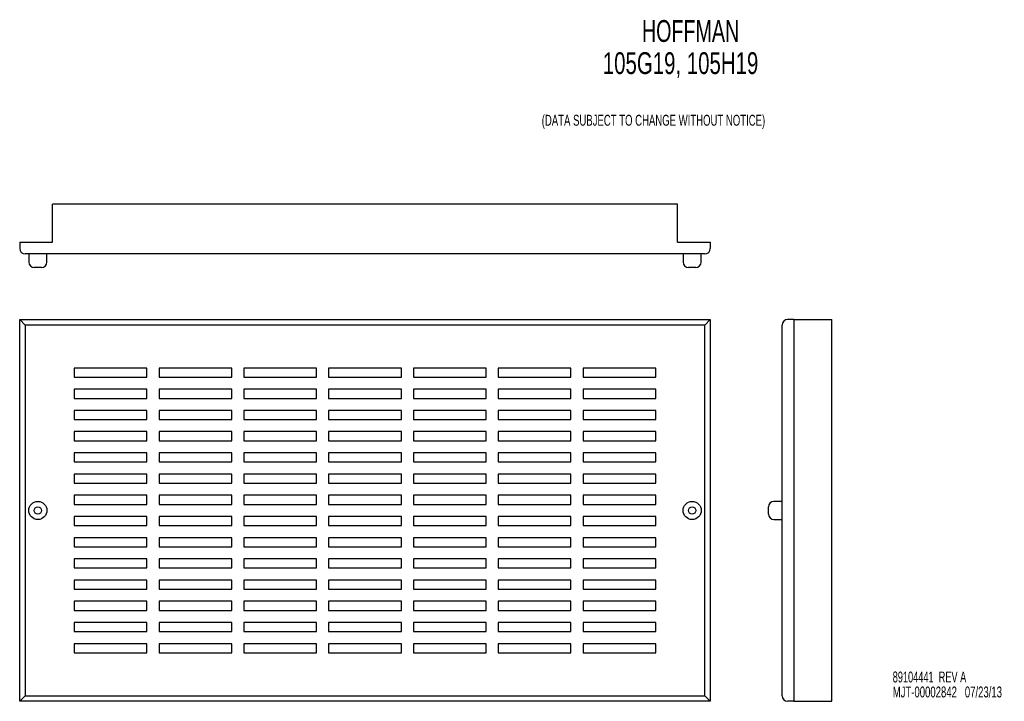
# Model space of a CAD drawing. Extents: x 2 to 29.1, y 1.7 to 20.5.
import ezdxf
from ezdxf.enums import TextEntityAlignment as Align

# ---------------------------------------------------------------- set-up
doc = ezdxf.new("R2010")
doc.units = 0
doc.layers.add('ACCESSORIES', color=11, linetype='CONTINUOUS')
doc.layers.add('TEXT', color=7, linetype='CONTINUOUS')

# ---------------------------------------------------------------- blocks, each defined once
blk = doc.blocks.new('SW_NOTE_0')
at = {"layer": 'TEXT', "color": 0}
for s, width, p in [('89104441  REV A', 0.63, (0, 0)), ('MJT-00002842   07/23/13', 0.654348, (0, -0.412))]:
    blk.add_text(s, height=0.3, dxfattribs=dict(at, width=width)).set_placement(p, align=Align.BOTTOM_LEFT)

msp = doc.modelspace()

# ---------------------------------------------------------------- linework, layer by layer
at = {"layer": 'ACCESSORIES', "linetype": 'CONTINUOUS'}
for p, q in [((2.898, 14.36), (2.898, 15.41)), ((20.086, 15.41), (2.898, 15.41)), ((20.086, 14.36), (20.086, 15.41)), ((1.992, 14.36), (2.898, 14.36)), ((1.992, 14.36), (1.992, 14.19)), ((20.086, 14.36), (20.992, 14.36)), ((20.992, 14.36), (20.992, 14.19)), ((20.842, 14.04), (2.142, 14.04)), ((2.242, 14.04), (2.242, 13.815)), ((2.742, 13.815), (2.742, 14.04)), ((20.242, 14.04), (20.242, 13.815)), ((20.742, 13.815), (20.742, 14.04)), ((2.592, 13.665), (2.392, 13.665)), ((20.592, 13.665), (20.392, 13.665)), ((2.142, 12.085), (1.992, 12.235)), ((1.992, 12.235), (20.992, 12.235)), ((1.992, 1.735), (1.992, 12.235)), ((20.992, 12.235), (20.842, 12.085)), ((20.992, 12.235), (20.992, 1.735)), ((23.288, 12.235), (23.118, 12.235)), ((23.288, 12.235), (23.288, 1.735)), ((23.288, 12.235), (24.338, 12.235)), ((24.338, 1.735), (24.338, 12.235)), ((2.142, 12.085), (2.142, 1.885)), ((20.842, 12.085), (2.142, 12.085)), ((20.842, 1.885), (20.842, 12.085)), ((22.968, 1.885), (22.968, 12.085)), ((5.492, 10.901), (3.492, 10.901)), ((3.492, 10.901), (3.492, 10.651)), ((5.492, 10.651), (5.492, 10.901)), ((7.825, 10.901), (5.825, 10.901)), ((5.825, 10.901), (5.825, 10.651)), ((7.825, 10.651), (7.825, 10.901)), ((10.159, 10.901), (8.159, 10.901)), ((8.159, 10.901), (8.159, 10.651)), ((10.159, 10.651), (10.159, 10.901)), ((12.492, 10.901), (10.492, 10.901)), ((10.492, 10.901), (10.492, 10.651)), ((12.492, 10.651), (12.492, 10.901)), ((14.825, 10.901), (12.825, 10.901)), ((12.825, 10.901), (12.825, 10.651)), ((14.825, 10.651), (14.825, 10.901)), ((17.158, 10.901), (15.158, 10.901)), ((15.158, 10.901), (15.158, 10.651)), ((17.158, 10.651), (17.158, 10.901)), ((19.492, 10.901), (17.492, 10.901)), ((17.492, 10.901), (17.492, 10.651)), ((19.492, 10.651), (19.492, 10.901)), ((3.492, 10.651), (5.492, 10.651)), ((5.825, 10.651), (7.825, 10.651)), ((8.159, 10.651), (10.159, 10.651)), ((10.492, 10.651), (12.492, 10.651)), ((12.825, 10.651), (14.825, 10.651)), ((15.158, 10.651), (17.158, 10.651)), ((17.492, 10.651), (19.492, 10.651)), ((5.492, 10.318), (3.492, 10.318)), ((3.492, 10.318), (3.492, 10.068)), ((5.492, 10.068), (5.492, 10.318)), ((7.825, 10.318), (5.825, 10.318)), ((5.825, 10.318), (5.825, 10.068)), ((7.825, 10.068), (7.825, 10.318)), ((10.159, 10.318), (8.159, 10.318)), ((8.159, 10.318), (8.159, 10.068)), ((10.159, 10.068), (10.159, 10.318)), ((12.492, 10.318), (10.492, 10.318)), ((10.492, 10.318), (10.492, 10.068)), ((12.492, 10.068), (12.492, 10.318)), ((14.825, 10.318), (12.825, 10.318)), ((12.825, 10.318), (12.825, 10.068)), ((14.825, 10.068), (14.825, 10.318)), ((17.158, 10.318), (15.158, 10.318)), ((15.158, 10.318), (15.158, 10.068)), ((17.158, 10.068), (17.158, 10.318)), ((19.492, 10.318), (17.492, 10.318)), ((17.492, 10.318), (17.492, 10.068)), ((19.492, 10.068), (19.492, 10.318)), ((3.492, 10.068), (5.492, 10.068)), ((5.825, 10.068), (7.825, 10.068)), ((8.159, 10.068), (10.159, 10.068)), ((10.492, 10.068), (12.492, 10.068)), ((12.825, 10.068), (14.825, 10.068)), ((15.158, 10.068), (17.158, 10.068)), ((17.492, 10.068), (19.492, 10.068)), ((5.492, 9.735), (3.492, 9.735)), ((3.492, 9.735), (3.492, 9.485)), ((3.492, 9.485), (5.492, 9.485)), ((5.492, 9.485), (5.492, 9.735)), ((7.825, 9.735), (5.825, 9.735)), ((5.825, 9.735), (5.825, 9.485)), ((5.825, 9.485), (7.825, 9.485)), ((7.825, 9.485), (7.825, 9.735)), ((10.159, 9.735), (8.159, 9.735)), ((8.159, 9.735), (8.159, 9.485)), ((8.159, 9.485), (10.159, 9.485)), ((10.159, 9.485), (10.159, 9.735)), ((12.492, 9.735), (10.492, 9.735)), ((10.492, 9.735), (10.492, 9.485)), ((10.492, 9.485), (12.492, 9.485)), ((12.492, 9.485), (12.492, 9.735)), ((14.825, 9.735), (12.825, 9.735)), ((12.825, 9.735), (12.825, 9.485)), ((12.825, 9.485), (14.825, 9.485)), ((14.825, 9.485), (14.825, 9.735)), ((17.158, 9.735), (15.158, 9.735)), ((15.158, 9.735), (15.158, 9.485)), ((15.158, 9.485), (17.158, 9.485)), ((17.158, 9.485), (17.158, 9.735)), ((19.492, 9.735), (17.492, 9.735)), ((17.492, 9.735), (17.492, 9.485)), ((17.492, 9.485), (19.492, 9.485)), ((19.492, 9.485), (19.492, 9.735)), ((5.492, 9.152), (3.492, 9.152)), ((3.492, 9.152), (3.492, 8.902)), ((5.492, 8.902), (5.492, 9.152)), ((7.825, 9.152), (5.825, 9.152)), ((5.825, 9.152), (5.825, 8.902)), ((7.825, 8.902), (7.825, 9.152)), ((10.159, 9.152), (8.159, 9.152)), ((8.159, 9.152), (8.159, 8.902)), ((10.159, 8.902), (10.159, 9.152)), ((12.492, 9.152), (10.492, 9.152)), ((10.492, 9.152), (10.492, 8.902)), ((12.492, 8.902), (12.492, 9.152)), ((14.825, 9.152), (12.825, 9.152)), ((12.825, 9.152), (12.825, 8.902)), ((14.825, 8.902), (14.825, 9.152)), ((17.158, 9.152), (15.158, 9.152)), ((15.158, 9.152), (15.158, 8.902)), ((17.158, 8.902), (17.158, 9.152)), ((19.492, 9.152), (17.492, 9.152)), ((17.492, 9.152), (17.492, 8.902)), ((19.492, 8.902), (19.492, 9.152)), ((3.492, 8.902), (5.492, 8.902)), ((5.825, 8.902), (7.825, 8.902)), ((8.159, 8.902), (10.159, 8.902)), ((10.492, 8.902), (12.492, 8.902)), ((12.825, 8.902), (14.825, 8.902)), ((15.158, 8.902), (17.158, 8.902)), ((17.492, 8.902), (19.492, 8.902)), ((5.492, 8.568), (3.492, 8.568)), ((3.492, 8.568), (3.492, 8.318)), ((5.492, 8.318), (5.492, 8.568)), ((7.825, 8.568), (5.825, 8.568)), ((5.825, 8.568), (5.825, 8.318)), ((7.825, 8.318), (7.825, 8.568)), ((10.159, 8.568), (8.159, 8.568)), ((8.159, 8.568), (8.159, 8.318)), ((10.159, 8.318), (10.159, 8.568)), ((12.492, 8.568), (10.492, 8.568)), ((10.492, 8.568), (10.492, 8.318)), ((12.492, 8.318), (12.492, 8.568)), ((14.825, 8.568), (12.825, 8.568)), ((12.825, 8.568), (12.825, 8.318)), ((14.825, 8.318), (14.825, 8.568)), ((17.158, 8.568), (15.158, 8.568)), ((15.158, 8.568), (15.158, 8.318)), ((17.158, 8.318), (17.158, 8.568)), ((19.492, 8.568), (17.492, 8.568)), ((17.492, 8.568), (17.492, 8.318)), ((19.492, 8.318), (19.492, 8.568)), ((3.492, 8.318), (5.492, 8.318)), ((5.825, 8.318), (7.825, 8.318)), ((8.159, 8.318), (10.159, 8.318)), ((10.492, 8.318), (12.492, 8.318)), ((12.825, 8.318), (14.825, 8.318)), ((15.158, 8.318), (17.158, 8.318)), ((17.492, 8.318), (19.492, 8.318)), ((5.492, 7.985), (3.492, 7.985)), ((3.492, 7.985), (3.492, 7.735)), ((5.492, 7.735), (5.492, 7.985)), ((7.825, 7.985), (5.825, 7.985)), ((5.825, 7.985), (5.825, 7.735)), ((7.825, 7.735), (7.825, 7.985)), ((10.159, 7.985), (8.159, 7.985)), ((8.159, 7.985), (8.159, 7.735)), ((10.159, 7.735), (10.159, 7.985)), ((12.492, 7.985), (10.492, 7.985)), ((10.492, 7.985), (10.492, 7.735)), ((12.492, 7.735), (12.492, 7.985)), ((14.825, 7.985), (12.825, 7.985)), ((12.825, 7.985), (12.825, 7.735)), ((14.825, 7.735), (14.825, 7.985)), ((17.158, 7.985), (15.158, 7.985)), ((15.158, 7.985), (15.158, 7.735)), ((17.158, 7.735), (17.158, 7.985)), ((19.492, 7.985), (17.492, 7.985)), ((17.492, 7.985), (17.492, 7.735)), ((19.492, 7.735), (19.492, 7.985)), ((3.492, 7.735), (5.492, 7.735)), ((5.825, 7.735), (7.825, 7.735)), ((8.159, 7.735), (10.159, 7.735)), ((10.492, 7.735), (12.492, 7.735)), ((12.825, 7.735), (14.825, 7.735)), ((15.158, 7.735), (17.158, 7.735)), ((17.492, 7.735), (19.492, 7.735)), ((3.492, 7.402), (3.492, 7.152)), ((5.492, 7.402), (3.492, 7.402)), ((5.492, 7.152), (5.492, 7.402)), ((7.825, 7.402), (5.825, 7.402)), ((5.825, 7.402), (5.825, 7.152)), ((7.825, 7.152), (7.825, 7.402)), ((10.159, 7.402), (8.159, 7.402)), ((8.159, 7.402), (8.159, 7.152)), ((10.159, 7.152), (10.159, 7.402)), ((12.492, 7.402), (10.492, 7.402)), ((10.492, 7.402), (10.492, 7.152)), ((12.492, 7.152), (12.492, 7.402)), ((14.825, 7.402), (12.825, 7.402)), ((12.825, 7.402), (12.825, 7.152)), ((14.825, 7.152), (14.825, 7.402)), ((17.158, 7.402), (15.158, 7.402)), ((15.158, 7.402), (15.158, 7.152)), ((17.158, 7.152), (17.158, 7.402)), ((19.492, 7.402), (17.492, 7.402)), ((17.492, 7.402), (17.492, 7.152)), ((19.492, 7.152), (19.492, 7.402)), ((3.492, 7.152), (5.492, 7.152)), ((5.825, 7.152), (7.825, 7.152)), ((8.159, 7.152), (10.159, 7.152)), ((10.492, 7.152), (12.492, 7.152)), ((12.825, 7.152), (14.825, 7.152)), ((15.158, 7.152), (17.158, 7.152)), ((17.492, 7.152), (19.492, 7.152)), ((22.593, 6.885), (22.593, 7.085)), ((22.968, 7.235), (22.743, 7.235)), ((5.492, 6.818), (3.492, 6.818)), ((3.492, 6.818), (3.492, 6.568)), ((5.492, 6.568), (5.492, 6.818)), ((7.825, 6.818), (5.825, 6.818)), ((5.825, 6.818), (5.825, 6.568)), ((7.825, 6.568), (7.825, 6.818)), ((10.159, 6.818), (8.159, 6.818)), ((8.159, 6.818), (8.159, 6.568)), ((10.159, 6.568), (10.159, 6.818)), ((12.492, 6.818), (10.492, 6.818)), ((10.492, 6.818), (10.492, 6.568)), ((12.492, 6.568), (12.492, 6.818)), ((14.825, 6.818), (12.825, 6.818)), ((12.825, 6.818), (12.825, 6.568)), ((14.825, 6.568), (14.825, 6.818)), ((17.158, 6.818), (15.158, 6.818)), ((15.158, 6.818), (15.158, 6.568)), ((17.158, 6.568), (17.158, 6.818)), ((17.492, 6.818), (17.492, 6.568)), ((19.492, 6.818), (17.492, 6.818)), ((19.492, 6.568), (19.492, 6.818)), ((3.492, 6.568), (5.492, 6.568)), ((5.825, 6.568), (7.825, 6.568)), ((8.159, 6.568), (10.159, 6.568)), ((10.492, 6.568), (12.492, 6.568)), ((12.825, 6.568), (14.825, 6.568)), ((15.158, 6.568), (17.158, 6.568)), ((17.492, 6.568), (19.492, 6.568)), ((22.743, 6.735), (22.968, 6.735)), ((5.492, 6.235), (3.492, 6.235)), ((3.492, 6.235), (3.492, 5.985)), ((5.492, 5.985), (5.492, 6.235)), ((7.825, 6.235), (5.825, 6.235)), ((5.825, 6.235), (5.825, 5.985)), ((7.825, 5.985), (7.825, 6.235)), ((10.159, 6.235), (8.159, 6.235)), ((8.159, 6.235), (8.159, 5.985)), ((10.159, 5.985), (10.159, 6.235)), ((12.492, 6.235), (10.492, 6.235)), ((10.492, 6.235), (10.492, 5.985)), ((12.492, 5.985), (12.492, 6.235)), ((14.825, 6.235), (12.825, 6.235)), ((12.825, 6.235), (12.825, 5.985)), ((14.825, 5.985), (14.825, 6.235)), ((17.158, 6.235), (15.158, 6.235)), ((15.158, 6.235), (15.158, 5.985)), ((17.158, 5.985), (17.158, 6.235)), ((19.492, 6.235), (17.492, 6.235)), ((17.492, 6.235), (17.492, 5.985)), ((19.492, 5.985), (19.492, 6.235)), ((3.492, 5.985), (5.492, 5.985)), ((5.825, 5.985), (7.825, 5.985)), ((8.159, 5.985), (10.159, 5.985)), ((10.492, 5.985), (12.492, 5.985)), ((12.825, 5.985), (14.825, 5.985)), ((15.158, 5.985), (17.158, 5.985)), ((17.492, 5.985), (19.492, 5.985)), ((5.492, 5.652), (3.492, 5.652)), ((3.492, 5.652), (3.492, 5.402)), ((5.492, 5.402), (5.492, 5.652)), ((7.825, 5.652), (5.825, 5.652)), ((5.825, 5.652), (5.825, 5.402)), ((7.825, 5.402), (7.825, 5.652)), ((10.159, 5.652), (8.159, 5.652)), ((8.159, 5.652), (8.159, 5.402)), ((10.159, 5.402), (10.159, 5.652)), ((12.492, 5.652), (10.492, 5.652)), ((10.492, 5.652), (10.492, 5.402)), ((12.492, 5.402), (12.492, 5.652)), ((14.825, 5.652), (12.825, 5.652)), ((12.825, 5.652), (12.825, 5.402)), ((14.825, 5.402), (14.825, 5.652)), ((17.158, 5.652), (15.158, 5.652)), ((15.158, 5.652), (15.158, 5.402)), ((17.158, 5.402), (17.158, 5.652)), ((19.492, 5.652), (17.492, 5.652)), ((17.492, 5.652), (17.492, 5.402)), ((19.492, 5.402), (19.492, 5.652)), ((3.492, 5.402), (5.492, 5.402)), ((5.825, 5.402), (7.825, 5.402)), ((8.159, 5.402), (10.159, 5.402)), ((10.492, 5.402), (12.492, 5.402)), ((12.825, 5.402), (14.825, 5.402)), ((15.158, 5.402), (17.158, 5.402)), ((17.492, 5.402), (19.492, 5.402)), ((3.492, 5.068), (3.492, 4.818)), ((5.492, 5.068), (3.492, 5.068)), ((5.492, 4.818), (5.492, 5.068)), ((7.825, 5.068), (5.825, 5.068)), ((5.825, 5.068), (5.825, 4.818)), ((7.825, 4.818), (7.825, 5.068)), ((10.159, 5.068), (8.159, 5.068)), ((8.159, 5.068), (8.159, 4.818)), ((10.159, 4.818), (10.159, 5.068)), ((12.492, 5.068), (10.492, 5.068)), ((10.492, 5.068), (10.492, 4.818)), ((12.492, 4.818), (12.492, 5.068)), ((14.825, 5.068), (12.825, 5.068)), ((12.825, 5.068), (12.825, 4.818)), ((14.825, 4.818), (14.825, 5.068)), ((17.158, 5.068), (15.158, 5.068)), ((15.158, 5.068), (15.158, 4.818)), ((17.158, 4.818), (17.158, 5.068)), ((19.492, 5.068), (17.492, 5.068)), ((17.492, 5.068), (17.492, 4.818)), ((19.492, 4.818), (19.492, 5.068)), ((3.492, 4.818), (5.492, 4.818)), ((5.825, 4.818), (7.825, 4.818)), ((8.159, 4.818), (10.159, 4.818)), ((10.492, 4.818), (12.492, 4.818)), ((12.825, 4.818), (14.825, 4.818)), ((15.158, 4.818), (17.158, 4.818)), ((17.492, 4.818), (19.492, 4.818)), ((3.492, 4.485), (3.492, 4.235)), ((5.492, 4.485), (3.492, 4.485)), ((5.492, 4.235), (5.492, 4.485)), ((5.825, 4.485), (5.825, 4.235)), ((7.825, 4.485), (5.825, 4.485)), ((7.825, 4.235), (7.825, 4.485)), ((8.159, 4.485), (8.159, 4.235)), ((10.159, 4.485), (8.159, 4.485)), ((10.159, 4.235), (10.159, 4.485)), ((10.492, 4.485), (10.492, 4.235)), ((12.492, 4.485), (10.492, 4.485)), ((12.492, 4.235), (12.492, 4.485)), ((12.825, 4.485), (12.825, 4.235)), ((14.825, 4.485), (12.825, 4.485)), ((14.825, 4.235), (14.825, 4.485)), ((15.158, 4.485), (15.158, 4.235)), ((17.158, 4.485), (15.158, 4.485)), ((17.158, 4.235), (17.158, 4.485)), ((17.492, 4.485), (17.492, 4.235)), ((19.492, 4.485), (17.492, 4.485)), ((19.492, 4.235), (19.492, 4.485)), ((3.492, 4.235), (5.492, 4.235)), ((5.825, 4.235), (7.825, 4.235)), ((8.159, 4.235), (10.159, 4.235)), ((10.492, 4.235), (12.492, 4.235)), ((12.825, 4.235), (14.825, 4.235)), ((15.158, 4.235), (17.158, 4.235)), ((17.492, 4.235), (19.492, 4.235)), ((3.492, 3.902), (3.492, 3.652)), ((5.492, 3.902), (3.492, 3.902)), ((5.492, 3.652), (5.492, 3.902)), ((5.825, 3.902), (5.825, 3.652)), ((7.825, 3.902), (5.825, 3.902)), ((7.825, 3.652), (7.825, 3.902)), ((8.159, 3.902), (8.159, 3.652)), ((10.159, 3.902), (8.159, 3.902)), ((10.159, 3.652), (10.159, 3.902)), ((10.492, 3.902), (10.492, 3.652)), ((12.492, 3.902), (10.492, 3.902)), ((12.492, 3.652), (12.492, 3.902)), ((12.825, 3.902), (12.825, 3.652)), ((14.825, 3.902), (12.825, 3.902)), ((14.825, 3.652), (14.825, 3.902)), ((15.158, 3.902), (15.158, 3.652)), ((17.158, 3.902), (15.158, 3.902)), ((17.158, 3.652), (17.158, 3.902)), ((17.492, 3.902), (17.492, 3.652)), ((19.492, 3.902), (17.492, 3.902)), ((19.492, 3.652), (19.492, 3.902)), ((3.492, 3.652), (5.492, 3.652)), ((5.825, 3.652), (7.825, 3.652)), ((8.159, 3.652), (10.159, 3.652)), ((10.492, 3.652), (12.492, 3.652)), ((12.825, 3.652), (14.825, 3.652)), ((15.158, 3.652), (17.158, 3.652)), ((17.492, 3.652), (19.492, 3.652)), ((5.492, 3.319), (3.492, 3.319)), ((3.492, 3.319), (3.492, 3.069)), ((5.492, 3.069), (5.492, 3.319)), ((7.825, 3.319), (5.825, 3.319)), ((5.825, 3.319), (5.825, 3.069)), ((7.825, 3.069), (7.825, 3.319)), ((8.159, 3.319), (8.159, 3.069)), ((10.159, 3.319), (8.159, 3.319)), ((10.159, 3.069), (10.159, 3.319)), ((12.492, 3.319), (10.492, 3.319)), ((10.492, 3.319), (10.492, 3.069)), ((12.492, 3.069), (12.492, 3.319)), ((12.825, 3.319), (12.825, 3.069)), ((14.825, 3.319), (12.825, 3.319)), ((14.825, 3.069), (14.825, 3.319)), ((15.158, 3.319), (15.158, 3.069)), ((17.158, 3.319), (15.158, 3.319)), ((17.158, 3.069), (17.158, 3.319)), ((17.492, 3.319), (17.492, 3.069)), ((19.492, 3.319), (17.492, 3.319)), ((19.492, 3.069), (19.492, 3.319)), ((3.492, 3.069), (5.492, 3.069)), ((5.825, 3.069), (7.825, 3.069)), ((8.159, 3.069), (10.159, 3.069)), ((10.492, 3.069), (12.492, 3.069)), ((12.825, 3.069), (14.825, 3.069)), ((15.158, 3.069), (17.158, 3.069)), ((17.492, 3.069), (19.492, 3.069)), ((2.142, 1.885), (1.992, 1.735)), ((20.992, 1.735), (1.992, 1.735)), ((2.142, 1.885), (20.842, 1.885)), ((20.992, 1.735), (20.842, 1.885)), ((23.288, 1.735), (23.118, 1.735)), ((23.288, 1.735), (24.338, 1.735))]:
    msp.add_line(p, q, dxfattribs=at)
for centre, radius in [((2.492, 6.985), 0.25), ((2.492, 6.985), 0.1), ((20.492, 6.985), 0.25), ((20.492, 6.985), 0.1)]:
    msp.add_circle(centre, radius, dxfattribs=at)
for centre, start, end in [((2.142, 14.19), 180, 270), ((20.842, 14.19), 270, 0), ((2.392, 13.815), 180, 270), ((2.592, 13.815), 270, 0), ((20.392, 13.815), 180, 270), ((20.592, 13.815), 270, 0), ((23.118, 12.085), 90, 180), ((22.743, 7.085), 90, 180), ((22.743, 6.885), 180, 270), ((23.118, 1.885), 180, 270)]:
    msp.add_arc(centre, 0.15, start, end, dxfattribs=at)

# ---------------------------------------------------------------- block references
at = {"layer": 'TEXT'}
msp.add_blockref('SW_NOTE_0', (26.01, 2.164), dxfattribs=at)

# ---------------------------------------------------------------- texts
at = {"layer": 'TEXT', "color": 0, "width": 0.675}
msp.add_text('HOFFMAN', height=0.6, dxfattribs=at).set_placement((20.449, 20.472), align=Align.TOP_CENTER)
at = {"layer": 'TEXT', "color": 0, "width": 0.7}
msp.add_text('105G19, 105H19', height=0.6, dxfattribs=at).set_placement((18.034, 18.808), align=Align.BOTTOM_LEFT)
at = {"layer": 'TEXT', "width": 0.655128}
msp.add_text('(DATA SUBJECT TO CHANGE WITHOUT NOTICE)', height=0.3, dxfattribs=at).set_placement((16.354, 17.477), align=Align.BOTTOM_LEFT)

doc.saveas('drawing.dxf')
